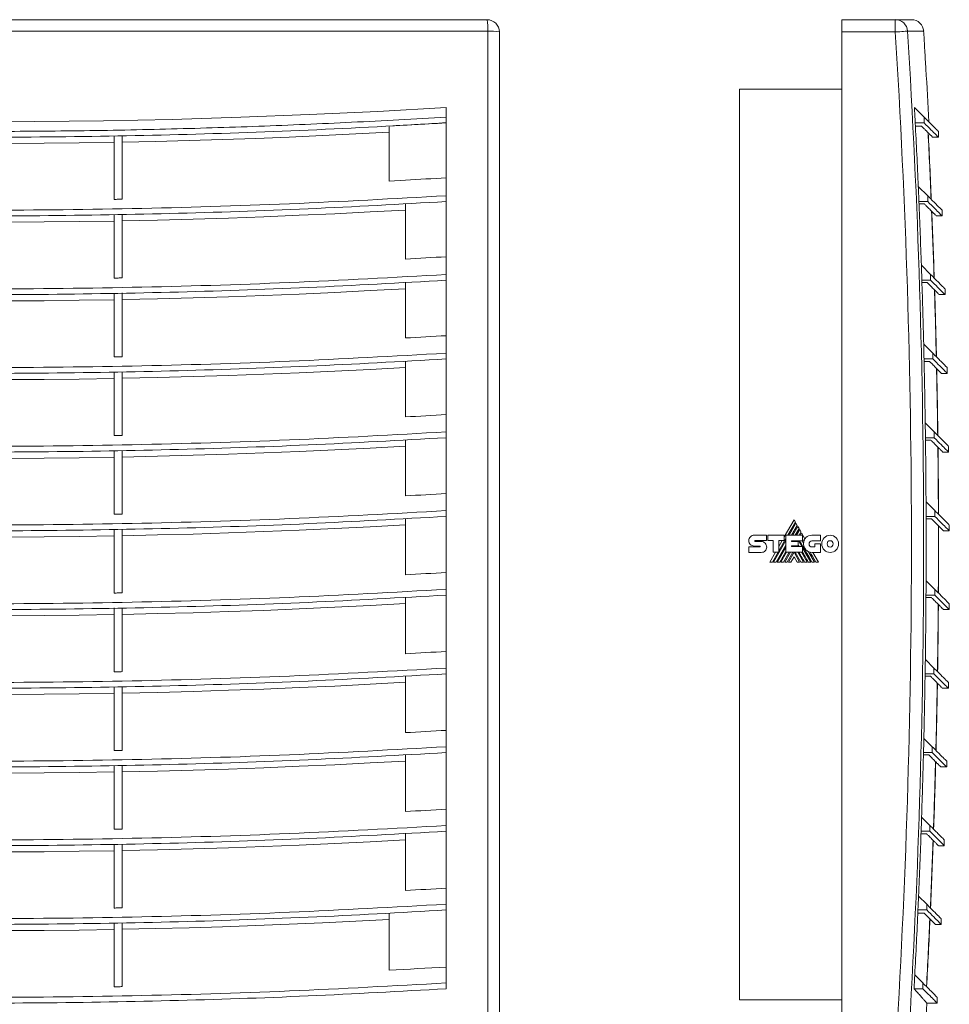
# Model space of a CAD drawing. Header units: millimetres. Extents: x -25 to 447, y -26 to 337.
# Tile 4 of 4: x 219 to 447, y 96 to 337. Entities that reach past the tile are written whole.
import ezdxf

# ---------------------------------------------------------------- set-up
doc = ezdxf.new("R2010")
doc.units = ezdxf.units.MM
doc.linetypes.add('PHANTOM', pattern=[12.7, 6.35, -1.27, 1.27, -1.27, 1.27, -1.27])
doc.layers.add('___VS___', color=7, linetype='Continuous', lineweight=15)

msp = doc.modelspace()

# ---------------------------------------------------------------- linework, layer by layer
at = {"color": 7, "linetype": 'Continuous', "lineweight": 15}
for p, q in [((82.41, 337.41), (333.41, 337.41)), ((420.23, 334.41), (420.23, 337.41)), ((420.23, 337.41), (433.33, 337.41)), ((433.33, 334.41), (433.33, 337.41)), ((433.33, 337.41), (437.29, 337.41)), ((333.6, 334.6), (82.22, 334.6)), ((333.6, 83.22), (333.6, 334.6)), ((336.41, 334.41), (336.41, 83.41)), ((433.33, 334.41), (420.23, 334.41)), ((420.23, 334.41), (420.23, 83.41)), ((440.5, 330.71), (440.5, 330.71)), ((440.82, 325.41), (440.84, 325.41)), ((395.23, 97.41), (395.23, 320.41)), ((395.23, 320.41), (420.23, 320.41)), ((323.41, 315.92), (323.41, 313.58)), ((438.03, 315.92), (440.37, 313.58)), ((323.41, 313.58), (323.41, 312.15)), ((440.37, 313.58), (440.37, 312.16)), ((309.41, 311.38), (309.41, 311.36)), ((309.41, 311.18), (309.41, 297.91)), ((323.41, 296.61), (323.41, 312.17)), ((440.37, 312.16), (438.22, 312.16)), ((242.08, 308.95), (242.08, 293.42)), ((244.08, 293.46), (244.08, 308.98)), ((442.48, 308.63), (443.9, 308.63)), ((443.9, 308.63), (443.9, 310.05)), ((309.41, 297.91), (313.41, 298.13)), ((323.41, 296.61), (323.41, 294.31)), ((438.97, 296.61), (441.27, 294.31)), ((323.41, 294.31), (323.41, 292.89)), ((441.27, 294.31), (441.27, 292.89)), ((313.41, 292.3), (313.41, 278.8)), ((323.41, 277.3), (323.41, 292.89)), ((441.27, 292.89), (439.13, 292.89)), ((439.15, 292.3), (440.45, 292.3)), ((242.08, 289.74), (242.08, 274.15)), ((244.08, 274.18), (244.08, 289.77)), ((443.37, 289.36), (444.81, 289.36)), ((444.81, 289.36), (444.81, 290.77)), ((323.41, 277.3), (323.41, 275.03)), ((439.72, 277.3), (441.99, 275.03)), ((323.41, 275.03), (323.41, 273.62)), ((441.99, 275.03), (441.99, 273.62)), ((313.41, 273.03), (313.41, 259.48)), ((323.41, 257.99), (323.41, 273.62)), ((441.99, 273.62), (439.85, 273.62)), ((439.87, 273.03), (441.16, 273.03)), ((242.08, 270.47), (242.08, 254.87)), ((244.08, 254.9), (244.08, 270.5)), ((444.09, 270.09), (445.52, 270.09)), ((445.52, 270.09), (445.52, 271.5)), ((323.41, 257.99), (323.41, 255.76)), ((440.29, 257.99), (442.52, 255.76)), ((323.41, 255.76), (323.41, 254.35)), ((442.52, 255.76), (442.52, 254.35)), ((313.41, 253.76), (313.41, 240.15)), ((323.41, 238.68), (323.41, 254.35)), ((442.52, 254.35), (440.38, 254.35)), ((440.39, 253.76), (441.69, 253.76)), ((242.08, 251.19), (242.08, 235.59)), ((244.08, 235.63), (244.08, 251.23)), ((444.62, 250.81), (446.05, 250.81)), ((446.05, 250.81), (446.05, 252.23)), ((323.41, 238.68), (323.41, 236.49)), ((440.67, 238.68), (442.87, 236.49)), ((323.41, 236.49), (323.41, 235.07)), ((442.87, 236.49), (442.87, 235.07)), ((313.41, 234.49), (313.41, 220.83)), ((323.41, 219.37), (323.41, 235.07)), ((442.87, 235.07), (440.72, 235.07)), ((440.73, 234.49), (442.04, 234.49)), ((242.08, 231.92), (242.08, 216.31)), ((244.08, 216.35), (244.08, 231.95)), ((444.97, 231.54), (446.4, 231.54)), ((446.4, 231.54), (446.4, 232.95)), ((323.41, 219.37), (323.41, 217.21)), ((323.41, 217.21), (323.41, 215.8)), ((440.87, 219.37), (443.03, 217.21)), ((443.03, 217.21), (443.03, 215.8)), ((313.41, 215.21), (313.41, 201.51)), ((323.41, 200.06), (323.41, 215.8)), ((408.56, 214.93), (406.15, 210.77)), ((408.88, 214.38), (408.56, 214.93)), ((443.03, 215.8), (440.88, 215.8)), ((440.89, 215.21), (442.2, 215.21)), ((242.08, 212.65), (242.08, 197.03)), ((244.08, 197.07), (244.08, 212.68)), ((407.03, 211.19), (408.88, 214.38)), ((409.02, 214.13), (407.32, 211.19)), ((407.94, 211.19), (409.33, 213.59)), ((409.47, 213.35), (408.23, 211.19)), ((408.86, 211.19), (409.79, 212.8)), ((409.33, 213.59), (409.02, 214.13)), ((409.93, 212.56), (409.14, 211.19)), ((409.79, 212.8), (409.47, 213.35)), ((410.25, 212), (409.93, 212.56)), ((445.12, 212.27), (446.56, 212.27)), ((446.56, 212.27), (446.56, 213.68)), ((398.82, 211.2), (401.84, 211.2)), ((398.99, 209.86), (401.84, 209.86)), ((401.84, 211.2), (401.84, 209.86)), ((402.14, 209.86), (402.14, 211.2)), ((402.14, 211.2), (406.15, 211.2)), ((403.44, 209.86), (402.14, 209.86)), ((403.44, 207.03), (403.44, 209.86)), ((403.53, 204.63), (406.56, 209.87)), ((404.81, 207.35), (406.56, 210.37)), ((406.15, 209.87), (404.81, 209.87)), ((404.81, 207.03), (404.81, 209.87)), ((405.63, 209.87), (404.81, 208.46)), ((406.15, 211.2), (406.15, 209.87)), ((406.56, 207.03), (406.56, 211.19)), ((406.56, 211.19), (410.65, 211.19)), ((407.92, 209.85), (410.65, 209.85)), ((407.92, 209.85), (407.92, 209.62)), ((408.23, 209.62), (408.36, 209.85)), ((408.87, 209.62), (409, 209.85)), ((409.15, 209.62), (409.27, 209.85)), ((409.77, 209.61), (409.91, 209.85)), ((409.78, 211.19), (410.25, 212)), ((410.39, 211.77), (410.05, 211.19)), ((411.23, 210.31), (410.39, 211.77)), ((410.54, 209.85), (410.9, 209.23)), ((410.65, 211.19), (410.65, 209.85)), ((412.94, 211.18), (415.04, 211.18)), ((415.04, 209.83), (412.94, 209.83)), ((415.04, 211.18), (415.04, 209.83)), ((397.49, 208.31), (400.15, 208.31)), ((400.15, 208.54), (398.82, 208.54)), ((399, 209.65), (400.53, 209.65)), ((404.16, 204.63), (406.56, 208.79)), ((404.45, 204.63), (406.56, 208.29)), ((407.92, 209.62), (409.55, 209.62)), ((407.92, 208.61), (409.55, 208.61)), ((407.92, 208.61), (407.92, 208.41)), ((407.92, 208.41), (410.63, 208.41)), ((408.16, 208.41), (408.28, 208.61)), ((408.44, 208.41), (408.56, 208.61)), ((409.44, 208.61), (409.55, 208.41)), ((409.55, 209.62), (409.55, 208.61)), ((409.77, 209.61), (410.47, 208.41)), ((410.63, 207.03), (410.63, 208.41)), ((410.63, 208.12), (412.65, 204.63)), ((412.94, 208.32), (413.67, 208.32)), ((413.67, 208.32), (413.67, 209.12)), ((413.67, 209.12), (415, 209.12)), ((415, 209.12), (415, 206.97)), ((400.53, 206.98), (397.49, 206.98)), ((403.99, 207.03), (402.6, 204.63)), ((403.25, 204.63), (404.63, 207.03)), ((403.44, 207.03), (404.81, 207.03)), ((405.07, 204.63), (406.56, 207.21)), ((405.35, 204.63), (406.74, 207.03)), ((405.98, 204.63), (407.37, 207.03)), ((406.26, 204.63), (407.65, 207.03)), ((406.56, 207.03), (410.63, 207.03)), ((406.89, 204.63), (408.28, 207.03)), ((407.18, 204.63), (408.55, 207.02)), ((408.55, 205.93), (407.8, 204.63)), ((409.92, 204.63), (408.55, 207.02)), ((408.55, 205.93), (409.3, 204.63)), ((410.21, 204.63), (408.82, 207.03)), ((409.44, 207.03), (410.83, 204.63)), ((410.35, 207.03), (411.74, 204.63)), ((412.1, 207.16), (413.56, 204.63)), ((415, 206.97), (412.95, 206.97)), ((414.51, 204.63), (413.15, 206.97)), ((323.41, 200.06), (323.41, 197.94)), ((323.41, 197.94), (323.41, 196.53)), ((440.88, 200.06), (443, 197.94)), ((443, 197.94), (443, 196.53)), ((313.41, 195.94), (313.41, 182.19)), ((323.41, 180.76), (323.41, 196.53)), ((440.85, 195.94), (442.17, 195.94)), ((443, 196.53), (440.86, 196.53)), ((242.08, 193.38), (242.08, 177.75)), ((244.08, 177.79), (244.08, 193.41)), ((445.1, 192.99), (446.53, 192.99)), ((446.53, 192.99), (446.53, 194.41)), ((323.41, 180.76), (323.41, 178.67)), ((323.41, 178.67), (323.41, 177.25)), ((440.7, 180.76), (442.78, 178.67)), ((442.78, 178.67), (442.78, 177.25)), ((313.41, 176.67), (313.41, 162.87)), ((323.41, 161.45), (323.41, 177.25)), ((440.64, 176.67), (441.96, 176.67)), ((442.78, 177.25), (440.65, 177.25)), ((242.08, 174.1), (242.08, 158.48)), ((244.08, 158.51), (244.08, 174.14)), ((444.88, 173.72), (446.32, 173.72)), ((446.32, 173.72), (446.32, 175.14)), ((323.41, 161.45), (323.41, 159.4)), ((323.41, 159.4), (323.41, 157.98)), ((440.33, 161.45), (442.39, 159.4)), ((442.39, 159.4), (442.39, 157.98)), ((313.41, 157.4), (313.41, 143.55)), ((323.41, 142.14), (323.41, 157.98)), ((440.23, 157.4), (441.56, 157.4)), ((442.39, 157.98), (440.25, 157.98)), ((242.08, 154.83), (242.08, 139.2)), ((244.08, 139.23), (244.08, 154.86)), ((444.48, 154.45), (445.92, 154.45)), ((445.92, 154.45), (445.92, 155.86)), ((323.41, 142.14), (323.41, 140.12)), ((323.41, 140.12), (323.41, 138.71)), ((439.78, 142.14), (441.8, 140.12)), ((441.8, 140.12), (441.8, 138.71)), ((313.41, 138.12), (313.41, 124.23)), ((323.41, 122.84), (323.41, 138.71)), ((439.64, 138.12), (440.97, 138.12)), ((441.8, 138.71), (439.66, 138.71)), ((242.08, 135.56), (242.08, 119.92)), ((244.08, 119.95), (244.08, 135.59)), ((443.9, 135.18), (445.33, 135.18)), ((445.33, 135.18), (445.33, 136.59)), ((323.41, 122.84), (323.41, 120.85)), ((323.41, 120.85), (323.41, 119.44)), ((439.04, 122.84), (441.03, 120.85)), ((441.03, 120.85), (441.03, 119.44)), ((309.41, 118.63), (309.41, 104.72)), ((323.41, 103.53), (323.41, 119.44)), ((438.85, 118.63), (440.42, 118.63)), ((441.03, 119.44), (438.89, 119.44)), ((242.08, 116.28), (242.08, 100.64)), ((244.08, 100.67), (244.08, 116.32)), ((443.14, 115.9), (444.56, 115.9)), ((444.56, 115.9), (444.56, 117.32)), ((323.41, 103.53), (323.41, 101.58)), ((323.41, 101.58), (323.41, 100.16)), ((438.11, 103.53), (440.07, 101.58)), ((440.07, 101.58), (440.07, 100.16)), ((440.07, 100.16), (437.93, 100.16)), ((395.23, 97.41), (420.23, 97.41)), ((441.06, 96.63), (443.6, 96.63)), ((443.6, 96.63), (443.6, 98.05))]:
    msp.add_line(p, q, dxfattribs=at)
at = {"color": 8, "linetype": 'Continuous', "lineweight": 15}
for p, q in [((440.28, 334.6), (436.32, 334.6)), ((440.5, 330.73), (440.52, 330.73)), ((440.5, 330.73), (440.5, 330.71))]:
    msp.add_line(p, q, dxfattribs=at)
at = {"color": 7, "linetype": 'Continuous', "lineweight": 15, "flags": 128}
for points in [[(436.32, 334.6), (436.23, 334.6), (436.04, 334.58), (435.75, 334.57), (435.38, 334.54), (434.94, 334.51), (434.43, 334.48), (433.89, 334.45), (433.33, 334.41)], [(440.51, 330.64), (440.52, 330.67), (440.52, 330.73)], [(323.41, 315.92), (306.65, 314.97), (289.88, 314.17), (273.09, 313.51), (256.29, 313.01), (239.49, 312.66), (222.68, 312.45), (205.87, 312.39), (189.06, 312.49)], [(439.76, 311.36), (439.74, 311.36), (438.57, 311.36), (438.26, 311.36)], [(244.08, 307.44), (252.25, 307.61), (260.43, 307.83), (268.6, 308.08), (276.77, 308.36), (284.93, 308.68), (293.09, 309.04), (301.25, 309.43), (309.41, 309.86)], [(173.74, 307.4), (182.28, 307.26), (190.83, 307.16), (199.37, 307.1), (207.91, 307.08), (216.45, 307.1), (225, 307.16), (233.54, 307.26), (242.08, 307.4)], [(323.41, 298.71), (322.16, 298.63), (320.91, 298.56), (319.66, 298.48), (318.41, 298.41), (317.16, 298.34), (315.91, 298.27), (314.66, 298.2), (313.41, 298.13)], [(242.08, 293.42), (242.33, 293.43), (242.58, 293.43), (242.83, 293.44), (243.08, 293.44), (243.33, 293.45), (243.58, 293.45), (243.83, 293.45), (244.08, 293.46)], [(244.08, 288.16), (252.75, 288.35), (261.43, 288.58), (270.1, 288.85), (278.77, 289.16), (287.43, 289.52), (296.1, 289.91), (304.76, 290.34), (313.41, 290.81)], [(173.74, 288.12), (182.28, 287.99), (190.83, 287.89), (199.37, 287.83), (207.91, 287.81), (216.45, 287.83), (225, 287.89), (233.54, 287.99), (242.08, 288.12)], [(323.41, 279.38), (322.16, 279.3), (320.91, 279.23), (319.66, 279.15), (318.41, 279.08), (317.16, 279.01), (315.91, 278.94), (314.66, 278.87), (313.41, 278.8)], [(242.08, 274.15), (242.33, 274.15), (242.58, 274.15), (242.83, 274.16), (243.08, 274.16), (243.33, 274.17), (243.58, 274.17), (243.83, 274.18), (244.08, 274.18)], [(244.08, 268.89), (252.75, 269.08), (261.43, 269.31), (270.1, 269.58), (278.77, 269.89), (287.43, 270.24), (296.1, 270.64), (304.76, 271.07), (313.41, 271.54)], [(173.74, 268.85), (182.28, 268.71), (190.83, 268.62), (199.37, 268.56), (207.91, 268.54), (216.45, 268.56), (225, 268.62), (233.54, 268.71), (242.08, 268.85)], [(323.41, 260.04), (322.16, 259.97), (320.91, 259.9), (319.66, 259.82), (318.41, 259.75), (317.16, 259.68), (315.91, 259.61), (314.66, 259.54), (313.41, 259.48)], [(242.08, 254.87), (242.33, 254.87), (242.58, 254.88), (242.83, 254.88), (243.08, 254.89), (243.33, 254.89), (243.58, 254.89), (243.83, 254.9), (244.08, 254.9)], [(244.08, 249.62), (252.75, 249.81), (261.43, 250.04), (270.1, 250.31), (278.77, 250.62), (287.43, 250.97), (296.1, 251.36), (304.76, 251.8), (313.41, 252.27)], [(173.74, 249.58), (182.28, 249.44), (190.83, 249.34), (199.37, 249.28), (207.91, 249.26), (216.45, 249.28), (225, 249.34), (233.54, 249.44), (242.08, 249.58)], [(323.41, 240.71), (322.16, 240.64), (320.91, 240.57), (319.66, 240.5), (318.41, 240.43), (317.16, 240.36), (315.91, 240.29), (314.66, 240.22), (313.41, 240.15)], [(242.08, 235.59), (242.33, 235.59), (242.58, 235.6), (242.83, 235.6), (243.08, 235.61), (243.33, 235.61), (243.58, 235.62), (243.83, 235.62), (244.08, 235.63)], [(244.08, 230.34), (252.75, 230.53), (261.43, 230.76), (270.1, 231.03), (278.77, 231.35), (287.43, 231.7), (296.1, 232.09), (304.76, 232.52), (313.41, 233)], [(173.74, 230.31), (182.28, 230.17), (190.83, 230.07), (199.37, 230.01), (207.91, 229.99), (216.45, 230.01), (225, 230.07), (233.54, 230.17), (242.08, 230.31)], [(323.41, 221.39), (322.16, 221.31), (320.91, 221.24), (319.66, 221.17), (318.41, 221.1), (317.16, 221.03), (315.91, 220.96), (314.66, 220.9), (313.41, 220.83)], [(242.08, 216.31), (242.33, 216.32), (242.58, 216.32), (242.83, 216.32), (243.08, 216.33), (243.33, 216.33), (243.58, 216.34), (243.83, 216.34), (244.08, 216.35)], [(244.08, 211.07), (252.75, 211.26), (261.43, 211.49), (270.1, 211.76), (278.77, 212.07), (287.43, 212.42), (296.1, 212.82), (304.76, 213.25), (313.41, 213.72)], [(173.74, 211.03), (182.28, 210.9), (190.83, 210.8), (199.37, 210.74), (207.91, 210.72), (216.45, 210.74), (225, 210.8), (233.54, 210.9), (242.08, 211.03)], [(413.87, 204.63), (413.44, 205.36), (413.05, 206.05), (412.76, 206.55), (412.48, 207.03)], [(323.41, 202.06), (322.16, 201.99), (320.91, 201.92), (319.66, 201.85), (318.41, 201.78), (317.16, 201.71), (315.91, 201.64), (314.66, 201.57), (313.41, 201.51)], [(242.08, 197.03), (242.33, 197.04), (242.58, 197.04), (242.83, 197.05), (243.08, 197.05), (243.33, 197.05), (243.58, 197.06), (243.83, 197.06), (244.08, 197.07)], [(244.08, 191.8), (252.75, 191.99), (261.43, 192.22), (270.1, 192.49), (278.77, 192.8), (287.43, 193.15), (296.1, 193.54), (304.76, 193.98), (313.41, 194.45)], [(173.74, 191.76), (182.28, 191.62), (190.83, 191.52), (199.37, 191.47), (207.91, 191.45), (216.45, 191.47), (225, 191.52), (233.54, 191.62), (242.08, 191.76)], [(323.41, 182.73), (322.16, 182.66), (320.91, 182.59), (319.66, 182.52), (318.41, 182.45), (317.16, 182.39), (315.91, 182.32), (314.66, 182.25), (313.41, 182.19)], [(242.08, 177.75), (242.33, 177.76), (242.58, 177.76), (242.83, 177.77), (243.08, 177.77), (243.33, 177.78), (243.58, 177.78), (243.83, 177.78), (244.08, 177.79)], [(244.08, 172.53), (252.75, 172.72), (261.43, 172.95), (270.1, 173.22), (278.77, 173.53), (287.43, 173.88), (296.1, 174.27), (304.76, 174.7), (313.41, 175.18)], [(173.74, 172.49), (182.28, 172.35), (190.83, 172.25), (199.37, 172.19), (207.91, 172.17), (216.45, 172.19), (225, 172.25), (233.54, 172.35), (242.08, 172.49)], [(323.41, 163.41), (322.16, 163.34), (320.91, 163.27), (319.66, 163.2), (318.41, 163.13), (317.16, 163.06), (315.91, 163), (314.66, 162.93), (313.41, 162.87)], [(242.08, 158.48), (242.33, 158.48), (242.58, 158.48), (242.83, 158.49), (243.08, 158.49), (243.33, 158.5), (243.58, 158.5), (243.83, 158.51), (244.08, 158.51)], [(244.08, 153.25), (252.75, 153.44), (261.43, 153.67), (270.1, 153.94), (278.77, 154.25), (287.43, 154.61), (296.1, 155), (304.76, 155.43), (313.41, 155.91)], [(173.74, 153.22), (182.28, 153.08), (190.83, 152.98), (199.37, 152.92), (207.91, 152.9), (216.45, 152.92), (225, 152.98), (233.54, 153.08), (242.08, 153.22)], [(323.41, 144.08), (322.16, 144.01), (320.91, 143.95), (319.66, 143.88), (318.41, 143.81), (317.16, 143.74), (315.91, 143.68), (314.66, 143.61), (313.41, 143.55)], [(242.08, 139.2), (242.33, 139.2), (242.58, 139.21), (242.83, 139.21), (243.08, 139.21), (243.33, 139.22), (243.58, 139.22), (243.83, 139.23), (244.08, 139.23)], [(244.08, 133.98), (252.75, 134.17), (261.43, 134.4), (270.1, 134.67), (278.77, 134.98), (287.43, 135.33), (296.1, 135.73), (304.76, 136.16), (313.41, 136.63)], [(173.74, 133.94), (182.28, 133.81), (190.83, 133.71), (199.37, 133.65), (207.91, 133.63), (216.45, 133.65), (225, 133.71), (233.54, 133.81), (242.08, 133.94)], [(323.41, 124.76), (322.16, 124.69), (320.91, 124.62), (319.66, 124.56), (318.41, 124.49), (317.16, 124.42), (315.91, 124.36), (314.66, 124.29), (313.41, 124.23)], [(242.08, 119.92), (242.33, 119.92), (242.58, 119.93), (242.83, 119.93), (243.08, 119.93), (243.33, 119.94), (243.58, 119.94), (243.83, 119.95), (244.08, 119.95)], [(244.08, 114.71), (252.25, 114.89), (260.43, 115.1), (268.6, 115.35), (276.77, 115.63), (284.93, 115.96), (293.09, 116.31), (301.25, 116.71), (309.41, 117.14)], [(173.74, 114.67), (182.28, 114.53), (190.83, 114.43), (199.37, 114.38), (207.91, 114.36), (216.45, 114.38), (225, 114.43), (233.54, 114.53), (242.08, 114.67)], [(323.41, 105.44), (321.66, 105.34), (319.91, 105.25), (318.16, 105.16), (316.41, 105.07), (314.66, 104.98), (312.91, 104.89), (311.16, 104.8), (309.41, 104.72)], [(242.08, 100.64), (242.33, 100.64), (242.58, 100.65), (242.83, 100.65), (243.08, 100.66), (243.33, 100.66), (243.58, 100.66), (243.83, 100.67), (244.08, 100.67)]]:
    msp.add_lwpolyline(points, dxfattribs=at)
at = {"color": 7, "linetype": 'Continuous', "lineweight": 15}
for centre, radius, start, end in [((322.54, 335.27), 11.08, 356.5289, 11.1438), ((333.41, 334.41), 3, 0, 90), ((433.33, 334.42), 3, 3.5417, 89.9478), ((437.29, 334.41), 3, 3.6031, 90), ((334.27, 323.55), 11.08, 78.8556, 93.4716), ((-1555.77, 208.91), 1993.05, 356.38977, 3.61023), ((-1555.77, 208.91), 1996.05, 356.38977, 3.61023), ((-1555.77, 208.91), 2000, 3.492, 3.60309), ((-1555.77, 208.91), 1999.98, 3.33941, 3.46907), ((-1555.77, 208.91), 2000, 2.96577, 3.33937), ((-1555.77, 208.91), 1996.66, 2.96418, 3.07213), ((-1555.77, 208.91), 1996.66, 2.51731, 2.96418), ((-1555.77, 208.91), 1999.67, 2.42319, 2.89064), ((-1555.77, 208.91), 1999.71, 2.4221, 2.88952), ((-1555.77, 208.91), 1996.66, 2.41053, 2.51731), ((-1555.77, 208.91), 1996.66, 1.96275, 2.41053), ((-1555.77, 208.91), 1999.67, 1.87044, 2.33856), ((-1555.77, 208.91), 1999.71, 1.86936, 2.33747), ((-1555.77, 208.91), 1996.66, 1.85709, 1.96275), ((-1555.77, 208.91), 1996.66, 1.40839, 1.85709), ((-1555.77, 208.91), 1999.67, 1.31785, 1.78668), ((-1555.77, 208.91), 1999.71, 1.3168, 1.78561), ((-1555.77, 208.91), 1996.66, 1.30384, 1.40839), ((-1555.77, 208.91), 1996.66, 0.85419, 1.30384), ((-1555.77, 208.91), 1999.67, 0.76538, 1.23494), ((-1555.77, 208.91), 1999.71, 0.76435, 1.23389), ((-1555.77, 208.91), 1996.66, 0.7507, 0.85419), ((-1555.77, 208.91), 1996.66, 0.30009, 0.7507), ((-1555.77, 208.91), 1999.67, 0.21298, 0.6833), ((-1555.77, 208.91), 1999.71, 0.21197, 0.68227), ((-1555.77, 208.91), 1996.66, 0.19763, 0.30009), ((-1555.77, 208.91), 1996.66, 359.74604, 0.19763), ((-1555.77, 208.91), 1999.67, 359.6606, 0.1317), ((-1555.77, 208.91), 1999.71, 359.6596, 0.13068), ((413.19, 209.13), 2.29, 149.0381, 166.8386), ((412.95, 209.04), 2.06, 174.6401, 270), ((-1555.77, 208.91), 1996.66, 359.64458, 359.74604), ((-1555.77, 208.91), 1996.66, 359.19198, 359.64458), ((-1555.77, 208.91), 1999.67, 359.10817, 359.58009), ((-1555.77, 208.91), 1999.71, 359.1072, 359.57909), ((-1555.77, 208.91), 1996.66, 359.0915, 359.19198), ((-1555.77, 208.91), 1996.66, 358.63787, 359.0915), ((-1555.77, 208.91), 1999.67, 358.55566, 359.02842), ((-1555.77, 208.91), 1999.71, 358.5547, 359.02744), ((-1555.77, 208.91), 1996.66, 358.53833, 358.63787), ((-1555.77, 208.91), 1996.66, 358.08364, 358.53833), ((-1555.77, 208.91), 1999.67, 358.00301, 358.47664), ((-1555.77, 208.91), 1999.71, 358.00207, 358.47569), ((-1555.77, 208.91), 1996.66, 357.98503, 358.08364), ((-1555.77, 208.91), 1996.66, 357.52925, 357.98503), ((-1555.77, 208.91), 1999.67, 357.45017, 357.9247), ((-1555.77, 208.91), 1999.71, 357.44925, 357.92377), ((-1555.77, 208.91), 1996.66, 357.43154, 357.52925), ((-1555.77, 208.91), 1996.66, 356.97465, 357.43154), ((-1555.77, 208.91), 1999.67, 356.89709, 357.37256), ((-1555.77, 208.91), 1999.71, 356.89619, 357.37164), ((-1555.77, 208.91), 1996.66, 356.87781, 356.97465), ((-1555.77, 208.91), 2000, 356.39691, 356.78183)]:
    msp.add_arc(centre, radius, start, end, dxfattribs=at)
for points, knots in [([(440.55, 329.93), (440.54, 329.99), (440.53, 330.14), (440.52, 330.37), (440.51, 330.57), (440.5, 330.69), (440.5, 330.71), (440.5, 330.71)], [0, 0, 0, 0, 0.156145, 0.391172, 0.625807, 0.860283, 1, 1, 1, 1]), ([(92.41, 313.58), (93.36, 313.52), (98.09, 313.23), (104.72, 312.86), (114.19, 312.36), (121.78, 312), (131.26, 311.59), (138.85, 311.3), (146.44, 311.04), (154.03, 310.8), (161.63, 310.6), (171.12, 310.4), (178.72, 310.26), (186.32, 310.17), (193.92, 310.09), (201.52, 310.05), (211.02, 310.04), (220.52, 310.08), (231.92, 310.19), (243.31, 310.36), (254.71, 310.61), (266.1, 310.93), (277.49, 311.31), (288.87, 311.77), (304.18, 312.46), (315.69, 313.13), (323.41, 313.58)], [0, 0, 0, 0, 0.012322, 0.061612, 0.086257, 0.135547, 0.160191, 0.209481, 0.234126, 0.258771, 0.30806, 0.332705, 0.381995, 0.40664, 0.431284, 0.480574, 0.505219, 0.554509, 0.603798, 0.653088, 0.702378, 0.751668, 0.800957, 0.850247, 0.899537, 1, 1, 1, 1]), ([(440.37, 313.58), (440.43, 313.52), (440.71, 313.23), (441.09, 312.86), (441.59, 312.36), (441.95, 312), (442.36, 311.59), (442.65, 311.3), (442.91, 311.04), (443.14, 310.8), (443.34, 310.6), (443.55, 310.4), (443.68, 310.26), (443.78, 310.17), (443.86, 310.09), (443.9, 310.05), (443.9, 310.05), (443.9, 310.05)], [0, 0, 0, 0, 0.024645, 0.123226, 0.172516, 0.271097, 0.320387, 0.418968, 0.468258, 0.517549, 0.61613, 0.66542, 0.764001, 0.813291, 0.862581, 0.961162, 1, 1, 1, 1]), ([(92.41, 312.16), (103.17, 311.56), (124.69, 310.34), (157.03, 309.23), (189.41, 308.63), (222.31, 308.58), (255.71, 309.13), (289.6, 310.26), (312.14, 311.52), (323.41, 312.15)], [0, 0, 0, 0, 0.139977, 0.279986, 0.420013, 0.560039, 0.706716, 0.85337, 1, 1, 1, 1]), ([(309.41, 311.38), (311.77, 311.51), (316.4, 311.76), (321.03, 312.04), (323.3, 312.18)], [0, 0, 0, 0, 0.509926, 1, 1, 1, 1]), ([(442.48, 308.64), (442.48, 308.64), (442.51, 308.61), (442.4, 308.72), (442.12, 309), (441.64, 309.48), (441.05, 310.07), (440.41, 310.71), (439.98, 311.14), (439.76, 311.36)], [0, 0, 0, 0, 0.01476, 0.199295, 0.38383, 0.568365, 0.752899, 0.876444, 1, 1, 1, 1]), ([(440.37, 312.16), (440.98, 311.56), (442.19, 310.34), (443.29, 309.24), (443.87, 308.66), (443.85, 308.69), (443.84, 308.7)], [0, 0, 0, 0, 0.279703, 0.559472, 0.839274, 1, 1, 1, 1]), ([(92.41, 294.31), (105.21, 293.6), (130.81, 292.18), (169.33, 291.04), (207.91, 290.64), (246.49, 291.04), (285.01, 292.18), (310.61, 293.6), (323.41, 294.31)], [0, 0, 0, 0, 0.166484, 0.3331043, 0.5, 0.6668972, 0.8335175, 1, 1, 1, 1]), ([(441.27, 294.31), (441.98, 293.6), (443.39, 292.18), (444.57, 291.01), (444.73, 290.85), (444.81, 290.77)], [0, 0, 0, 0, 0.332968, 0.666209, 1, 1, 1, 1]), ([(92.41, 292.89), (103.16, 292.29), (124.67, 291.07), (157.01, 289.96), (189.4, 289.36), (222.31, 289.31), (255.72, 289.87), (289.61, 290.99), (312.15, 292.26), (323.41, 292.89)], [0, 0, 0, 0, 0.139892, 0.279889, 0.419952, 0.560038, 0.706774, 0.853444, 1, 1, 1, 1]), ([(440.45, 292.3), (440.61, 292.14), (441.1, 291.65), (441.79, 290.96), (442.45, 290.3), (442.94, 289.81), (443.25, 289.5), (443.4, 289.35), (443.38, 289.37), (443.37, 289.38)], [0, 0, 0, 0, 0.085221, 0.255664, 0.426108, 0.596552, 0.766996, 0.93744, 1, 1, 1, 1]), ([(441.27, 292.89), (441.88, 292.28), (443.1, 291.07), (444.19, 289.97), (444.77, 289.39), (444.75, 289.42), (444.74, 289.43)], [0, 0, 0, 0, 0.279783, 0.559778, 0.839903, 1, 1, 1, 1]), ([(92.41, 275.03), (105.21, 274.32), (130.81, 272.9), (169.33, 271.77), (207.91, 271.36), (246.49, 271.77), (285.01, 272.9), (310.61, 274.32), (323.41, 275.03)], [0, 0, 0, 0, 0.166484, 0.3331043, 0.5, 0.6668972, 0.8335175, 1, 1, 1, 1]), ([(441.99, 275.03), (442.7, 274.33), (444.11, 272.91), (445.29, 271.73), (445.44, 271.58), (445.52, 271.5)], [0, 0, 0, 0, 0.332968, 0.666209, 1, 1, 1, 1]), ([(92.41, 273.62), (103.16, 273.01), (124.67, 271.8), (157.01, 270.68), (189.4, 270.08), (222.31, 270.04), (255.72, 270.59), (289.61, 271.72), (312.15, 272.99), (323.41, 273.62)], [0, 0, 0, 0, 0.139892, 0.279889, 0.419952, 0.560038, 0.706774, 0.853444, 1, 1, 1, 1]), ([(441.16, 273.03), (441.33, 272.87), (441.82, 272.38), (442.5, 271.69), (443.17, 271.03), (443.66, 270.53), (443.97, 270.22), (444.11, 270.08), (444.09, 270.1), (444.09, 270.11)], [0, 0, 0, 0, 0.085221, 0.255664, 0.426108, 0.596552, 0.766996, 0.93744, 1, 1, 1, 1]), ([(441.99, 273.62), (442.6, 273.01), (443.81, 271.8), (444.91, 270.7), (445.49, 270.12), (445.46, 270.14), (445.46, 270.15)], [0, 0, 0, 0, 0.2797834, 0.5597781, 0.8399026, 1, 1, 1, 1]), ([(92.41, 255.76), (105.21, 255.05), (130.81, 253.63), (169.33, 252.5), (207.91, 252.09), (246.49, 252.5), (285.01, 253.63), (310.61, 255.05), (323.41, 255.76)], [0, 0, 0, 0, 0.166484, 0.3331043, 0.5, 0.6668972, 0.8335175, 1, 1, 1, 1]), ([(442.52, 255.76), (443.23, 255.05), (444.64, 253.64), (445.82, 252.46), (445.98, 252.31), (446.05, 252.23)], [0, 0, 0, 0, 0.332968, 0.6662086, 1, 1, 1, 1]), ([(92.41, 254.35), (103.16, 253.74), (124.67, 252.53), (157.01, 251.41), (189.4, 250.81), (222.31, 250.77), (255.72, 251.32), (289.61, 252.45), (312.15, 253.71), (323.41, 254.35)], [0, 0, 0, 0, 0.139892, 0.279889, 0.419952, 0.560038, 0.706774, 0.853444, 1, 1, 1, 1]), ([(441.69, 253.76), (441.86, 253.6), (442.35, 253.11), (443.04, 252.42), (443.7, 251.75), (444.19, 251.26), (444.5, 250.95), (444.64, 250.81), (444.63, 250.83), (444.62, 250.83)], [0, 0, 0, 0, 0.0852205, 0.2556645, 0.4261085, 0.5965524, 0.7669963, 0.9374402, 1, 1, 1, 1]), ([(442.52, 254.35), (443.13, 253.74), (444.34, 252.52), (445.44, 251.43), (446.02, 250.85), (446, 250.87), (445.99, 250.88)], [0, 0, 0, 0, 0.279783, 0.559778, 0.839903, 1, 1, 1, 1]), ([(92.41, 236.49), (105.21, 235.78), (130.81, 234.36), (169.33, 233.23), (207.91, 232.82), (246.49, 233.23), (285.01, 234.36), (310.61, 235.78), (323.41, 236.49)], [0, 0, 0, 0, 0.166484, 0.333104, 0.5, 0.666897, 0.833518, 1, 1, 1, 1]), ([(442.87, 236.49), (443.57, 235.78), (444.99, 234.37), (446.16, 233.19), (446.32, 233.03), (446.4, 232.95)], [0, 0, 0, 0, 0.332968, 0.666209, 1, 1, 1, 1]), ([(92.41, 235.07), (103.16, 234.47), (124.67, 233.25), (157.01, 232.14), (189.4, 231.54), (222.31, 231.5), (255.72, 232.05), (289.61, 233.18), (312.15, 234.44), (323.41, 235.07)], [0, 0, 0, 0, 0.139892, 0.279889, 0.419952, 0.560038, 0.706774, 0.853444, 1, 1, 1, 1]), ([(442.04, 234.49), (442.2, 234.32), (442.69, 233.83), (443.38, 233.14), (444.04, 232.48), (444.54, 231.99), (444.85, 231.68), (444.99, 231.54), (444.97, 231.55), (444.97, 231.56)], [0, 0, 0, 0, 0.085221, 0.255664, 0.426108, 0.596552, 0.766996, 0.93744, 1, 1, 1, 1]), ([(442.87, 235.07), (443.47, 234.47), (444.69, 233.25), (445.79, 232.15), (446.37, 231.57), (446.34, 231.6), (446.33, 231.61)], [0, 0, 0, 0, 0.2797834, 0.5597781, 0.8399026, 1, 1, 1, 1]), ([(92.41, 217.21), (105.21, 216.5), (130.81, 215.09), (169.33, 213.95), (207.91, 213.55), (246.49, 213.95), (285.01, 215.09), (310.61, 216.5), (323.41, 217.21)], [0, 0, 0, 0, 0.166484, 0.333104, 0.5, 0.666897, 0.833518, 1, 1, 1, 1]), ([(443.03, 217.21), (443.73, 216.51), (445.15, 215.09), (446.32, 213.92), (446.48, 213.76), (446.56, 213.68)], [0, 0, 0, 0, 0.332968, 0.666209, 1, 1, 1, 1]), ([(92.41, 215.8), (103.16, 215.19), (124.67, 213.98), (157.01, 212.87), (189.4, 212.26), (222.31, 212.22), (255.72, 212.78), (289.61, 213.9), (312.15, 215.17), (323.41, 215.8)], [0, 0, 0, 0, 0.139892, 0.279889, 0.419952, 0.560038, 0.706774, 0.853444, 1, 1, 1, 1]), ([(442.2, 215.21), (442.36, 215.05), (442.85, 214.56), (443.54, 213.87), (444.2, 213.21), (444.69, 212.72), (445.01, 212.41), (445.15, 212.26), (445.13, 212.28), (445.12, 212.29)], [0, 0, 0, 0, 0.085221, 0.255664, 0.426108, 0.596552, 0.766996, 0.93744, 1, 1, 1, 1]), ([(443.03, 215.8), (443.63, 215.19), (444.85, 213.98), (445.94, 212.88), (446.52, 212.3), (446.5, 212.33), (446.49, 212.34)], [0, 0, 0, 0, 0.279783, 0.559778, 0.839903, 1, 1, 1, 1]), ([(92.41, 197.94), (105.21, 197.23), (130.81, 195.81), (169.33, 194.68), (207.91, 194.27), (246.49, 194.68), (285.01, 195.81), (310.61, 197.23), (323.41, 197.94)], [0, 0, 0, 0, 0.166484, 0.333104, 0.5, 0.666897, 0.833518, 1, 1, 1, 1]), ([(443, 197.94), (443.7, 197.24), (445.12, 195.82), (446.3, 194.64), (446.45, 194.49), (446.53, 194.41)], [0, 0, 0, 0, 0.332968, 0.6662086, 1, 1, 1, 1]), ([(92.41, 196.53), (103.16, 195.92), (124.67, 194.71), (157.01, 193.59), (189.4, 192.99), (222.31, 192.95), (255.72, 193.5), (289.61, 194.63), (312.15, 195.9), (323.41, 196.53)], [0, 0, 0, 0, 0.139892, 0.279889, 0.419952, 0.560038, 0.706774, 0.853444, 1, 1, 1, 1]), ([(442.17, 195.94), (442.33, 195.78), (442.82, 195.29), (443.51, 194.6), (444.18, 193.94), (444.67, 193.44), (444.98, 193.13), (445.12, 192.99), (445.1, 193.01), (445.1, 193.01)], [0, 0, 0, 0, 0.085221, 0.255664, 0.426108, 0.596552, 0.766996, 0.93744, 1, 1, 1, 1]), ([(443, 196.53), (443.61, 195.92), (444.82, 194.7), (445.92, 193.61), (446.5, 193.03), (446.47, 193.05), (446.46, 193.06)], [0, 0, 0, 0, 0.279783, 0.559778, 0.839903, 1, 1, 1, 1]), ([(92.41, 178.67), (105.21, 177.96), (130.81, 176.54), (169.33, 175.41), (207.91, 175), (246.49, 175.41), (285.01, 176.54), (310.61, 177.96), (323.41, 178.67)], [0, 0, 0, 0, 0.166484, 0.333104, 0.5, 0.666897, 0.833518, 1, 1, 1, 1]), ([(442.78, 178.67), (443.49, 177.96), (444.91, 176.55), (446.08, 175.37), (446.24, 175.21), (446.32, 175.14)], [0, 0, 0, 0, 0.332968, 0.666209, 1, 1, 1, 1]), ([(92.41, 177.25), (103.16, 176.65), (124.67, 175.44), (157.01, 174.32), (189.4, 173.72), (222.31, 173.68), (255.72, 174.23), (289.61, 175.36), (312.15, 176.62), (323.41, 177.25)], [0, 0, 0, 0, 0.139892, 0.279889, 0.419952, 0.560038, 0.706774, 0.853444, 1, 1, 1, 1]), ([(441.96, 176.67), (442.12, 176.5), (442.61, 176.02), (443.3, 175.33), (443.96, 174.66), (444.45, 174.17), (444.76, 173.86), (444.91, 173.72), (444.89, 173.74), (444.88, 173.74)], [0, 0, 0, 0, 0.085221, 0.255664, 0.426108, 0.596552, 0.766996, 0.93744, 1, 1, 1, 1]), ([(442.78, 177.25), (443.39, 176.65), (444.61, 175.43), (445.7, 174.34), (446.28, 173.76), (446.26, 173.78), (446.25, 173.79)], [0, 0, 0, 0, 0.279783, 0.559778, 0.839903, 1, 1, 1, 1]), ([(92.41, 159.4), (105.21, 158.69), (130.81, 157.27), (169.33, 156.13), (207.91, 155.73), (246.49, 156.13), (285.01, 157.27), (310.61, 158.69), (323.41, 159.4)], [0, 0, 0, 0, 0.166484, 0.333104, 0.5, 0.666897, 0.833518, 1, 1, 1, 1]), ([(442.39, 159.4), (443.09, 158.69), (444.51, 157.28), (445.68, 156.1), (445.84, 155.94), (445.92, 155.86)], [0, 0, 0, 0, 0.332968, 0.666209, 1, 1, 1, 1]), ([(92.41, 157.98), (103.16, 157.38), (124.67, 156.16), (157.01, 155.05), (189.4, 154.45), (222.31, 154.41), (255.72, 154.96), (289.61, 156.08), (312.15, 157.35), (323.41, 157.98)], [0, 0, 0, 0, 0.139892, 0.279889, 0.419952, 0.560038, 0.706774, 0.853444, 1, 1, 1, 1]), ([(441.56, 157.4), (441.72, 157.23), (442.21, 156.74), (442.9, 156.05), (443.56, 155.39), (444.06, 154.9), (444.37, 154.59), (444.51, 154.44), (444.49, 154.46), (444.48, 154.47)], [0, 0, 0, 0, 0.085221, 0.255664, 0.426108, 0.596552, 0.766996, 0.93744, 1, 1, 1, 1]), ([(442.39, 157.98), (442.99, 157.37), (444.21, 156.16), (445.3, 155.06), (445.88, 154.48), (445.86, 154.51), (445.85, 154.52)], [0, 0, 0, 0, 0.279783, 0.559778, 0.839903, 1, 1, 1, 1]), ([(92.41, 140.12), (105.21, 139.41), (130.81, 137.99), (169.33, 136.86), (207.91, 136.46), (246.49, 136.86), (285.01, 137.99), (310.61, 139.41), (323.41, 140.12)], [0, 0, 0, 0, 0.166484, 0.3331043, 0.5, 0.6668972, 0.8335175, 1, 1, 1, 1]), ([(441.8, 140.12), (442.51, 139.42), (443.92, 138), (445.1, 136.83), (445.25, 136.67), (445.33, 136.59)], [0, 0, 0, 0, 0.332968, 0.666209, 1, 1, 1, 1]), ([(92.41, 138.71), (103.16, 138.1), (124.67, 136.89), (157.01, 135.77), (189.4, 135.17), (222.31, 135.13), (255.72, 135.69), (289.61, 136.81), (312.15, 138.08), (323.41, 138.71)], [0, 0, 0, 0, 0.1398918, 0.2798893, 0.4199516, 0.5600376, 0.7067743, 0.8534441, 1, 1, 1, 1]), ([(440.97, 138.12), (441.14, 137.96), (441.63, 137.47), (442.31, 136.78), (442.98, 136.12), (443.47, 135.63), (443.78, 135.31), (443.92, 135.17), (443.9, 135.19), (443.9, 135.2)], [0, 0, 0, 0, 0.0852205, 0.2556645, 0.4261085, 0.5965524, 0.7669963, 0.9374402, 1, 1, 1, 1]), ([(441.8, 138.71), (442.41, 138.1), (443.62, 136.89), (444.72, 135.79), (445.3, 135.21), (445.27, 135.24), (445.26, 135.24)], [0, 0, 0, 0, 0.279783, 0.559778, 0.839903, 1, 1, 1, 1]), ([(92.41, 120.85), (105.21, 120.14), (130.81, 118.72), (169.33, 117.59), (207.91, 117.18), (246.49, 117.59), (285.01, 118.72), (310.61, 120.14), (323.41, 120.85)], [0, 0, 0, 0, 0.166484, 0.333104, 0.5, 0.666897, 0.833518, 1, 1, 1, 1]), ([(441.03, 120.85), (441.73, 120.14), (443.15, 118.73), (444.33, 117.55), (444.48, 117.4), (444.56, 117.32)], [0, 0, 0, 0, 0.332968, 0.666209, 1, 1, 1, 1]), ([(92.41, 119.44), (103.16, 118.83), (124.67, 117.62), (157.01, 116.5), (189.4, 115.9), (222.31, 115.86), (255.72, 116.41), (289.61, 117.54), (312.15, 118.8), (323.41, 119.44)], [0, 0, 0, 0, 0.139892, 0.279889, 0.419952, 0.560038, 0.706774, 0.853444, 1, 1, 1, 1]), ([(440.42, 118.63), (440.58, 118.47), (441.05, 118), (441.7, 117.35), (442.33, 116.72), (442.78, 116.27), (443.05, 116), (443.17, 115.88), (443.14, 115.91), (443.14, 115.91)], [0, 0, 0, 0, 0.0885858, 0.2657606, 0.4429353, 0.62011, 0.7972847, 0.9744594, 1, 1, 1, 1]), ([(441.03, 119.44), (441.64, 118.83), (442.85, 117.61), (443.95, 116.52), (444.53, 115.94), (444.5, 115.96), (444.49, 115.97)], [0, 0, 0, 0, 0.2797834, 0.5597781, 0.8399026, 1, 1, 1, 1]), ([(92.41, 101.58), (105.21, 100.87), (130.81, 99.45), (169.33, 98.32), (207.91, 97.91), (246.49, 98.32), (285.01, 99.45), (310.61, 100.87), (323.41, 101.58)], [0, 0, 0, 0, 0.166484, 0.3331043, 0.5, 0.6668972, 0.8335175, 1, 1, 1, 1]), ([(440.07, 101.58), (440.78, 100.87), (442.19, 99.46), (443.37, 98.28), (443.52, 98.12), (443.6, 98.05)], [0, 0, 0, 0, 0.332968, 0.666209, 1, 1, 1, 1]), ([(92.41, 100.16), (103.16, 99.56), (124.67, 98.34), (157.01, 97.23), (189.4, 96.63), (222.31, 96.59), (255.72, 97.14), (289.61, 98.27), (312.15, 99.53), (323.41, 100.16)], [0, 0, 0, 0, 0.139892, 0.279889, 0.419952, 0.560038, 0.706774, 0.853444, 1, 1, 1, 1]), ([(437.93, 100.16), (438.09, 99.98), (438.57, 99.45), (439.25, 98.68), (439.93, 97.92), (440.45, 97.33), (440.82, 96.92), (441.04, 96.67), (441.06, 96.65), (441.07, 96.64)], [0, 0, 0, 0, 0.077836, 0.233511, 0.389186, 0.54486, 0.700535, 0.85621, 1, 1, 1, 1]), ([(440.07, 100.16), (440.68, 99.56), (441.89, 98.34), (442.99, 97.25), (443.57, 96.66), (443.54, 96.69), (443.53, 96.7)], [0, 0, 0, 0, 0.279783, 0.559778, 0.839903, 1, 1, 1, 1])]:
    msp.add_open_spline(points, degree=3, knots=knots, dxfattribs=at)
for points in [[(397.49, 209.85), (397.49, 210.22), (397.64, 210.56), (397.88, 210.81)], [(397.84, 208.91), (397.62, 209.13), (397.49, 209.44), (397.49, 209.85)], [(397.88, 210.81), (398.12, 211.05), (398.45, 211.2), (398.82, 211.2)], [(398.94, 209.83), (398.92, 209.8), (398.91, 209.77), (398.91, 209.74)], [(398.91, 209.74), (398.91, 209.72), (398.92, 209.69), (398.94, 209.67)], [(398.99, 209.86), (398.97, 209.86), (398.95, 209.84), (398.94, 209.83)], [(412.94, 204.63), (411.01, 207.95), (410.01, 209.68), (409.92, 209.85)], [(410.96, 209.65), (410.84, 209.86), (410.74, 210.04), (410.65, 210.18)], [(411.23, 210.31), (411.29, 210.42), (411.37, 210.52), (411.46, 210.61)], [(411.46, 210.61), (411.8, 210.96), (412.3, 211.18), (412.94, 211.18)], [(412.94, 209.83), (412.74, 209.83), (412.56, 209.74), (412.43, 209.61)], [(415.33, 209.07), (415.33, 209.66), (415.56, 210.19), (415.93, 210.57)], [(415.93, 210.57), (416.31, 210.96), (416.82, 211.19), (417.39, 211.19)], [(417.39, 209.85), (417.18, 209.85), (417, 209.76), (416.86, 209.62)], [(417.39, 211.19), (417.96, 211.19), (418.47, 210.96), (418.85, 210.57)], [(417.92, 209.62), (417.79, 209.76), (417.6, 209.85), (417.39, 209.85)], [(418.85, 210.57), (419.22, 210.19), (419.45, 209.66), (419.45, 209.07)], [(398.82, 208.54), (398.44, 208.55), (398.09, 208.67), (397.84, 208.91)], [(398.94, 209.67), (398.95, 209.66), (398.97, 209.65), (399, 209.65)], [(400.21, 208.5), (400.19, 208.52), (400.17, 208.54), (400.15, 208.54)], [(400.15, 208.31), (400.17, 208.31), (400.2, 208.32), (400.21, 208.34)], [(400.24, 208.41), (400.24, 208.45), (400.23, 208.48), (400.21, 208.5)], [(400.21, 208.34), (400.23, 208.36), (400.24, 208.39), (400.24, 208.41)], [(400.53, 209.65), (400.9, 209.65), (401.23, 209.49), (401.47, 209.24)], [(401.48, 207.35), (401.24, 207.12), (400.9, 206.98), (400.53, 206.98)], [(401.47, 209.24), (401.71, 208.99), (401.86, 208.64), (401.86, 208.26)], [(401.86, 208.26), (401.86, 207.9), (401.71, 207.58), (401.48, 207.35)], [(409.84, 208.41), (409.72, 208.63), (409.62, 208.8), (409.55, 208.92)], [(410.9, 209.23), (410.91, 209.37), (410.93, 209.52), (410.96, 209.65)], [(412.43, 209.61), (412.29, 209.47), (412.21, 209.28), (412.21, 209.07)], [(412.21, 209.07), (412.21, 208.86), (412.29, 208.67), (412.43, 208.54)], [(412.43, 208.54), (412.56, 208.4), (412.74, 208.32), (412.94, 208.32)], [(415.93, 207.58), (415.56, 207.96), (415.33, 208.49), (415.33, 209.07)], [(417.39, 206.96), (416.82, 206.96), (416.31, 207.2), (415.93, 207.58)], [(416.86, 209.62), (416.73, 209.48), (416.64, 209.29), (416.64, 209.07)], [(416.64, 209.07), (416.64, 208.86), (416.73, 208.67), (416.86, 208.52)], [(416.86, 208.52), (417, 208.39), (417.18, 208.3), (417.39, 208.3)], [(417.39, 208.3), (417.6, 208.3), (417.79, 208.39), (417.92, 208.53)], [(418.85, 207.58), (418.47, 207.2), (417.96, 206.96), (417.39, 206.96)], [(418.14, 209.07), (418.14, 209.29), (418.06, 209.48), (417.92, 209.62)], [(417.92, 208.53), (418.06, 208.67), (418.14, 208.86), (418.14, 209.07)], [(419.45, 209.07), (419.45, 208.49), (419.22, 207.96), (418.85, 207.58)], [(411.12, 204.63), (410.53, 205.64), (410.07, 206.44), (409.72, 207.03)], [(412.02, 204.63), (411.47, 205.59), (411.01, 206.39), (410.63, 207.04)]]:
    msp.add_open_spline(points, degree=3, dxfattribs=at)
at = {"layer": '___VS___', "linetype": 'PHANTOM'}
for p, q in [((397.49, 208.31), (397.49, 206.98)), ((402.6, 204.63), (403.25, 204.63)), ((403.53, 204.63), (404.16, 204.63)), ((404.45, 204.63), (405.07, 204.63)), ((405.35, 204.63), (405.98, 204.63)), ((406.26, 204.63), (406.89, 204.63)), ((407.18, 204.63), (407.8, 204.63)), ((409.3, 204.63), (409.92, 204.63)), ((410.21, 204.63), (410.83, 204.63)), ((411.12, 204.63), (411.74, 204.63)), ((412.02, 204.63), (412.65, 204.63)), ((412.94, 204.63), (413.56, 204.63)), ((413.87, 204.63), (414.51, 204.63))]:
    msp.add_line(p, q, dxfattribs=at)

doc.saveas('drawing.dxf')
